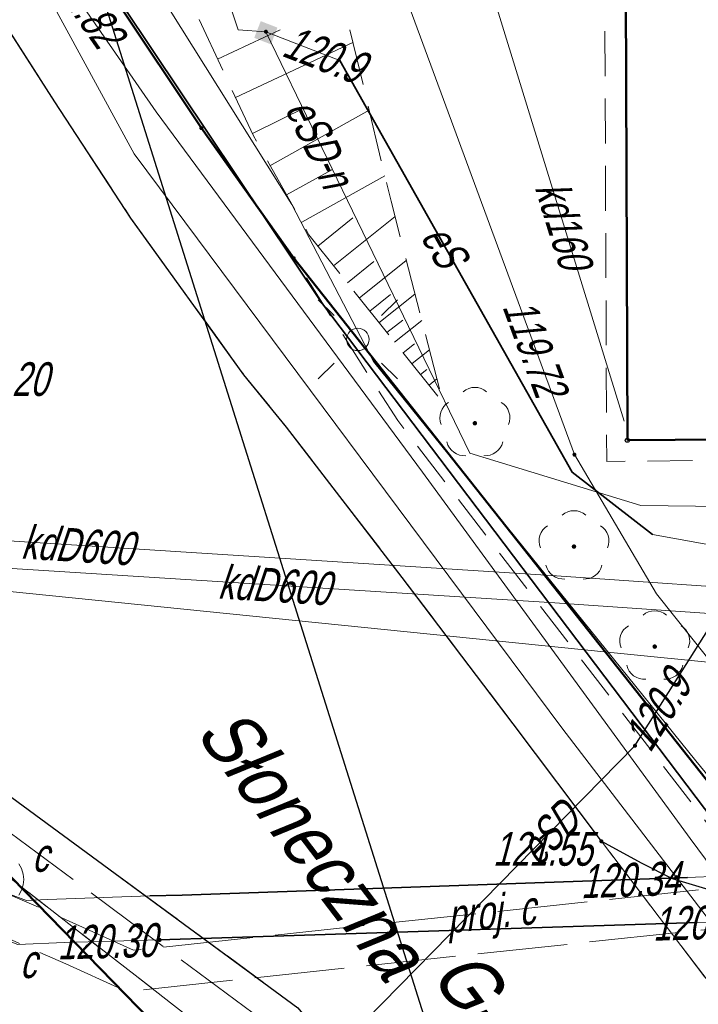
# Model space of a CAD drawing. Extents: x 7463256 to 7464485, y 5957341 to 5958260.
# Tile 72 of 256: x 7463608 to 7463623, y 5957526 to 5957548. Entities that reach past the tile are written whole.
import ezdxf
from ezdxf import colors
from ezdxf.entities.mleader import LeaderData, LeaderLine
from ezdxf.enums import TextEntityAlignment as Align
from ezdxf.math import Vec2, Vec3

# ---------------------------------------------------------------- set-up
doc = ezdxf.new("R2010")
doc.units = 0
doc.header["$MEASUREMENT"] = 0
for name, pattern in [('1.5_0.5', [2, 1.5, -0.5]), ('218-500', [1, 0.5, -0.5]), ('l219_500', [0]), ('mz1.0_0.5', [1.5, 1, -0.5]), ('mz1.25_0.5', [1.75, 1.25, -0.5]), ('mz2.0_0.5', [2.5, 2, -0.5])]:
    doc.linetypes.add(name, pattern=pattern)
doc.layers.get('0').update_dxf_attribs({"color": 2, "linetype": 'CONTINUOUS', "lineweight": 5})
for name, color, linetype in [('000 Inne (niezydentyfikowane)', 7, 'CONTINUOUS'), ('203-Punkt załamania granicy działki nie stabilizowany', 7, 'CONTINUOUS'), ('218-Granica użytku', 7, 'CONTINUOUS'), ('219-Linia granicy', 7, 'CONTINUOUS'), ('312-Budynek (powierzchnia)', 7, 'CONTINUOUS'), ('994-Nazwa ulicy', 7, 'CONTINUOUS'), ('chodnik (powierzchnia)', 7, 'CONTINUOUS'), ('drzewo liściaste (punkt)', 7, 'CONTINUOUS'), ('jezdnia (powierzchnia)', 7, 'CONTINUOUS'), ('komora podziemna - przewód ciepłowniczy (powierzchnia)', 7, 'CONTINUOUS'), ('krawężnik (linia)', 7, 'CONTINUOUS'), ('latarnia na słupie lub maszcie (punkt)', 7, 'CONTINUOUS'), ('ogrodzenie trwałe (linia)', 7, 'CONTINUOUS'), ('przewód ciepłowniczy (linia)', 7, 'CONTINUOUS'), ('przewód ciepłowniczy - projektowany lub w budowie (linia) - ob. projektowany', 7, 'CONTINUOUS'), ('przewód ciepłowniczy - projektowany lub w budowie (linia) - ob. projektowany-Atr1', 7, 'CONTINUOUS'), ('przewód elektroenergetyczny (linia)', 7, 'CONTINUOUS'), ('przewód elektroenergetyczny (linia)-Atr1', 7, 'CONTINUOUS'), ('przewód kanalizacyjny (linia)', 7, 'CONTINUOUS'), ('przewód kanalizacyjny (linia)-Atr1', 7, 'CONTINUOUS'), ('przewód telekomunikacyjny (linia)', 7, 'CONTINUOUS'), ('przewód telekomunikacyjny - projektowany lub w budowie (linia) - ob. projektowany', 7, 'CONTINUOUS'), ('przewód wodociągowy (linia)', 7, 'CONTINUOUS'), ('Punkt budynku', 7, 'CONTINUOUS'), ('punkt o określonej wysokości (sieć ciepłownicza)', 7, 'CONTINUOUS'), ('punkt o określonej wysokości (sieć ciepłownicza)-Atr2', 7, 'CONTINUOUS'), ('punkt o określonej wysokości (sieć elektroenergetyczna)', 7, 'CONTINUOUS'), ('punkt o określonej wysokości (sieć elektroenergetyczna)-Atr2', 7, 'CONTINUOUS'), ('punkt o określonej wysokości (sieć telekomunikacyjna)', 7, 'CONTINUOUS'), ('punkt o określonej wysokości (sieć telekomunikacyjna)-Atr2', 7, 'CONTINUOUS'), ('punkt o określonej wysokości (sieć wodociągowa)', 7, 'CONTINUOUS'), ('punkt o określonej wysokości (sieć wodociągowa)-Atr2', 7, 'CONTINUOUS'), ('punkt wysokościowy sztuczny', 7, 'CONTINUOUS'), ('punkt wysokościowy sztuczny-Atr2', 7, 'CONTINUOUS'), ('rura ochronna - przewód ciepłowniczy (linia)', 7, 'CONTINUOUS'), ('rura ochronna - przewód elektroenergetyczny (linia)', 7, 'CONTINUOUS'), ('skarpa nieumocniona (powierzchnia)', 7, 'CONTINUOUS'), ('słup (punkt)', 7, 'CONTINUOUS'), ('trawnik (powierzchnia)', 7, 'CONTINUOUS'), ('właz okrągły - siec ciepłownicza (punkt)-Atr17', 7, 'CONTINUOUS'), ('złącze kablowe - siec elektroenergetyczna (punkt)', 7, 'CONTINUOUS')]:
    doc.layers.add(name, color=color, linetype=linetype)
doc.layers.add('432-Jezdnia', color=7, linetype='CONTINUOUS', lineweight=30)
doc.layers.add('OBMBS-21-18876-opis proj', color=1, linetype='CONTINUOUS', lineweight=18)
doc.styles.get("Standard").update_dxf_attribs({"font": 'txt', "width": 0.75})
doc.linetypes.add('902-500', pattern='A,3.75,0,[1,ksztalty.shx,S=0.5,R=0,X=0,Y=0],3.75', length=7.5)

# ---------------------------------------------------------------- blocks, each defined once
blk = doc.blocks.new('PW01')
at = {"linetype": 'Continuous', "lineweight": 13}
h = blk.add_hatch(color=0, dxfattribs=at)
edge = h.paths.add_edge_path()
edge.add_arc((0, 0), 0.045, 0, 360)
blk = doc.blocks.new('US29')
at = {"color": 0, "linetype": 'Continuous', "lineweight": 0}
blk.add_solid([(-0.193, -0.222), (-0.193, 0.178), (0.207, -0.222), (0.207, 0.178)], dxfattribs=at)
blk = doc.blocks.new('SM011')
at = {"color": 0, "linetype": 'Continuous', "lineweight": 13}
for p, q in [((-0.53, 0.531), (-0.883, 0.884)), ((0.531, 0.531), (0.884, 0.884)), ((-0.53, -0.53), (-0.883, -0.883)), ((0.531, -0.53), (0.884, -0.883))]:
    blk.add_line(p, q, dxfattribs=at)
blk = doc.blocks.new('SM04')
at = {"color": 0, "linetype": 'Continuous', "lineweight": 13}
blk.add_circle((0, 0), 0.25, dxfattribs=at)
blk = doc.blocks.new('OP021')
at = {"linetype": 'Continuous', "lineweight": 13}
h = blk.add_hatch(color=0, dxfattribs=at)
edge = h.paths.add_edge_path()
edge.add_arc((0, 0), 0.05, 0, 360)
at = {"color": 0, "linetype": 'Continuous', "lineweight": 13}
for centre, start, end in [((0, 0.4), 49.272, 130.728), ((-0.38, 0.124), 121.308, 202.548), ((0.38, 0.124), 337.452, 58.692), ((-0.235, -0.324), 193.221, 274.871), ((0.235, -0.324), 265.129, 346.779)]:
    blk.add_arc(centre, 0.4, start, end, dxfattribs=at)
blk = doc.blocks.new('PW02')
at = {"linetype": 'Continuous', "lineweight": 13}
h = blk.add_hatch(color=0, dxfattribs=at)
edge = h.paths.add_edge_path()
edge.add_arc((0, 0), 0.045, 0, 360)
blk = doc.blocks.new('203')
at = {"linetype": 'Continuous', "lineweight": 0}
h = blk.add_hatch(color=0, dxfattribs=at)
edge = h.paths.add_edge_path()
edge.add_arc((0, 0), 0.045, 0, 360)
blk = doc.blocks.new('PUNKTBUD')
at = {"color": 0}
blk.add_circle((0, 0), 0.045, dxfattribs=at)

msp = doc.modelspace()

# ---------------------------------------------------------------- linework, layer by layer
at = {"layer": '000 Inne (niezydentyfikowane)', "color": 7, "linetype": 'Continuous', "lineweight": 13}
for p, q in [((7463612.52, 5957547.27), (7463613.92, 5957547.92)), ((7463612.92, 5957546.41), (7463615.54, 5957547.64)), ((7463613.3, 5957545.61), (7463614.52, 5957546.21)), ((7463613.69, 5957544.89), (7463615.9, 5957546.13)), ((7463614.06, 5957544.24), (7463615.07, 5957544.8)), ((7463614.4, 5957543.63), (7463616.25, 5957544.67)), ((7463614.76, 5957543.1), (7463615.54, 5957543.73)), ((7463615.11, 5957542.66), (7463616.48, 5957543.76)), ((7463615.42, 5957542.28), (7463616.01, 5957542.76)), ((7463615.68, 5957541.94), (7463616.73, 5957542.78)), ((7463615.92, 5957541.65), (7463616.38, 5957542.02)), ((7463616.12, 5957541.39), (7463616.92, 5957542.03)), ((7463616.3, 5957541.17), (7463616.65, 5957541.45)), ((7463616.47, 5957540.96), (7463617.08, 5957541.44)), ((7463616.66, 5957540.72), (7463616.91, 5957540.92)), ((7463616.86, 5957540.48), (7463617.25, 5957540.79)), ((7463617.05, 5957540.24), (7463617.19, 5957540.35)), ((7463617.24, 5957540), (7463617.41, 5957540.14))]:
    msp.add_line(p, q, dxfattribs=at)
at = {"layer": '218-Granica użytku', "color": 3, "linetype": '218-500', "lineweight": 18, "flags": 128}
for points in [[(7463610.27, 5957548.57), (7463612.16, 5957545.73)], [(7463612.16, 5957545.73), (7463614.22, 5957542.83)], [(7463614.22, 5957542.83), (7463625.65, 5957528.39)], [(7463612.71, 5957524.11), (7463604.28, 5957532.76)]]:
    msp.add_lwpolyline(points, dxfattribs=at)
at = {"layer": '219-Linia granicy', "color": 3, "linetype": 'l219_500', "lineweight": 50, "flags": 128}
for points in [[(7463612.16, 5957545.73), (7463610.27, 5957548.57)], [(7463614.22, 5957542.83), (7463612.16, 5957545.73)], [(7463625.65, 5957528.39), (7463614.22, 5957542.83)], [(7463612.71, 5957524.11), (7463604.28, 5957532.76)]]:
    msp.add_lwpolyline(points, dxfattribs=at)
at = {"layer": '312-Budynek (powierzchnia)', "color": 7, "linetype": 'Continuous', "lineweight": 50, "flags": 128}
for points in [[(7463621.66, 5957538.77), (7463621.46, 5957592.55)], [(7463634.42, 5957538.86), (7463621.66, 5957538.77)]]:
    msp.add_lwpolyline(points, dxfattribs=at)
at = {"layer": 'chodnik (powierzchnia)', "color": 7, "linetype": 'mz1.0_0.5', "lineweight": 18, "flags": 128}
for points in [[(7463621.66, 5957538.77), (7463634.42, 5957538.86), (7463634.33, 5957557.6), (7463634.85, 5957557.6), (7463634.91, 5957538.42), (7463621.2, 5957538.3), (7463620.97, 5957592.04), (7463611.64, 5957592.01), (7463611.64, 5957592.968)], [(7463612.108, 5957593.037), (7463612.11, 5957592.52), (7463621.46, 5957592.55), (7463621.66, 5957538.77)], [(7463594.394, 5957590.426), (7463594.97, 5957587.53), (7463595.83, 5957584.13), (7463596.68, 5957580.59), (7463597.11, 5957579.07), (7463597.62, 5957577.3), (7463598.71, 5957573.93), (7463599.94, 5957570.55), (7463600.97, 5957567.36), (7463602.3, 5957564.12), (7463603.67, 5957560.74), (7463605.29, 5957557.68), (7463606.9, 5957554.62), (7463608.56, 5957551.66), (7463610.27, 5957548.57), (7463612.16, 5957545.73), (7463614.22, 5957542.83), (7463616.54, 5957539.21), (7463623.68, 5957529.92), (7463624.62, 5957528.66), (7463624.13, 5957528.67), (7463623.4, 5957528.78), (7463622.66, 5957529), (7463621.97, 5957529.35), (7463621.08, 5957529.83), (7463619.11, 5957532.45), (7463616.64, 5957535.71), (7463614.06, 5957539.06), (7463613.11, 5957540.23), (7463610.59, 5957543.72), (7463608.89, 5957546.32), (7463607.91, 5957547.85), (7463606.67, 5957549.88), (7463604.8, 5957553.45), (7463603, 5957556.92), (7463601.39, 5957560.33), (7463599.77, 5957563.99), (7463598.44, 5957567.63), (7463597.08, 5957571.26), (7463596.31, 5957573.71), (7463594.79, 5957579.07), (7463594.62, 5957579.65), (7463591.769, 5957590.04)]]:
    msp.add_lwpolyline(points, dxfattribs=at)
msp.add_lwpolyline([(7463629.1, 5957507.97), (7463628.15, 5957507.26), (7463620.47, 5957516.89), (7463613.22, 5957524.87), (7463607.33, 5957529.45), (7463600.38, 5957532.82), (7463592.4, 5957535.78), (7463582.3, 5957538.7), (7463580.32, 5957539.01), (7463562.4, 5957540.77), (7463545.61, 5957539.95), (7463526.21, 5957537.19), (7463489.82, 5957531.59), (7463486.26, 5957531.11), (7463482.19, 5957530.95), (7463485.87, 5957532.52), (7463489.6, 5957533.13), (7463525.75, 5957538.68), (7463545.44, 5957541.57), (7463562.61, 5957542.27), (7463578.77, 5957540.9), (7463582.8, 5957540.04), (7463592.11, 5957537.46), (7463601.26, 5957534.12), (7463607.42, 5957531.18), (7463614.31, 5957526.12)], close=True, dxfattribs=at)
at = {"layer": 'jezdnia (powierzchnia)', "color": 7, "linetype": '1.5_0.5', "lineweight": 18, "flags": 128}
for points in [[(7463649.457, 5957598.354), (7463649.68, 5957574.16), (7463649.75, 5957564.96), (7463649.75, 5957563.9), (7463649.89, 5957545.07), (7463647.01, 5957545.54), (7463646.64, 5957545.56), (7463646.26, 5957545.52), (7463645.93, 5957545.43), (7463645.58, 5957545.23), (7463645.3, 5957544.99), (7463645.08, 5957544.69), (7463644.92, 5957544.35), (7463644.82, 5957543.97), (7463644.59, 5957542.49), (7463644.39, 5957541.5), (7463643.62, 5957539.08), (7463642.72, 5957537.32), (7463641.75, 5957535.55), (7463640.66, 5957533.85), (7463639.3, 5957532.4), (7463629.59, 5957525.23), (7463629.01, 5957524.72), (7463628.59, 5957524.06), (7463628.29, 5957523.03), (7463628.25, 5957521.93), (7463628.35, 5957521.06), (7463628.6, 5957519.98), (7463621.08, 5957529.83), (7463621.97, 5957529.35), (7463622.66, 5957529), (7463623.4, 5957528.78), (7463624.13, 5957528.67), (7463624.62, 5957528.66), (7463625.68, 5957528.93), (7463626.32, 5957529.27), (7463635.28, 5957535.8)], [(7463591.769, 5957590.04), (7463594.62, 5957579.65), (7463594.79, 5957579.07), (7463596.31, 5957573.71), (7463597.08, 5957571.26), (7463598.44, 5957567.63), (7463599.77, 5957563.99), (7463601.39, 5957560.33), (7463603, 5957556.92), (7463604.8, 5957553.45), (7463606.67, 5957549.88), (7463607.91, 5957547.85), (7463608.89, 5957546.32), (7463610.59, 5957543.72), (7463613.11, 5957540.23), (7463614.06, 5957539.06), (7463616.64, 5957535.71), (7463619.11, 5957532.45), (7463621.08, 5957529.83), (7463628.6, 5957519.98), (7463628.85, 5957519.6), (7463629.15, 5957519.23), (7463629.46, 5957518.87), (7463629.77, 5957518.51), (7463630.08, 5957518.15), (7463630.4, 5957517.79), (7463630.71, 5957517.44), (7463631.03, 5957517.09), (7463631.36, 5957516.74), (7463631.69, 5957516.39), (7463632.02, 5957516.05), (7463632.35, 5957515.71), (7463632.67, 5957515.38), (7463632.99, 5957515.05), (7463633.31, 5957514.73), (7463633.64, 5957514.41), (7463633.97, 5957514.1), (7463634.3, 5957513.79), (7463634.64, 5957513.48), (7463634.98, 5957513.18), (7463635.33, 5957512.88), (7463635.68, 5957512.58), (7463636.03, 5957512.29), (7463636.4, 5957511.99), (7463636.78, 5957511.7), (7463637.16, 5957511.42), (7463637.55, 5957511.14), (7463637.94, 5957510.87), (7463638.34, 5957510.6), (7463638.74, 5957510.35), (7463639.14, 5957510.09), (7463639.55, 5957509.85), (7463639.96, 5957509.61), (7463640.38, 5957509.38), (7463642.84, 5957508.24), (7463664.97, 5957492.53), (7463637.77, 5957502.4), (7463635.02, 5957503.55), (7463634.57, 5957503.76), (7463634.12, 5957503.98), (7463633.68, 5957504.22), (7463633.25, 5957504.47), (7463632.83, 5957504.73), (7463632.41, 5957505), (7463632.01, 5957505.29), (7463631.61, 5957505.59), (7463631.22, 5957505.9), (7463630.84, 5957506.22), (7463629.34, 5957507.67), (7463614.31, 5957526.12), (7463607.42, 5957531.18), (7463601.26, 5957534.12), (7463592.11, 5957537.46), (7463582.8, 5957540.04), (7463578.77, 5957540.9), (7463562.61, 5957542.27), (7463545.44, 5957541.57), (7463525.75, 5957538.68), (7463489.6, 5957533.13), (7463485.87, 5957532.52), (7463482.19, 5957530.95), (7463472.45, 5957526.44), (7463471.25, 5957525.52), (7463470.32, 5957524.14), (7463469.89, 5957523.54), (7463467.66, 5957515.23), (7463467.32, 5957515.32), (7463466.99, 5957515.41), (7463466.65, 5957515.5), (7463466.18, 5957513.75), (7463466.52, 5957513.66), (7463466.85, 5957513.57), (7463467.19, 5957513.48), (7463469.89, 5957523.54), (7463463.58, 5957500.08), (7463463.25, 5957500.17), (7463462.92, 5957500.25), (7463462.59, 5957500.34), (7463462.14, 5957498.62), (7463462.47, 5957498.53), (7463462.8, 5957498.45), (7463463.13, 5957498.36), (7463459.63, 5957485.41), (7463458.39, 5957485.74), (7463455.73, 5957476.33), (7463457.09, 5957475.96), (7463463.86, 5957474.19), (7463464.79, 5957477.72), (7463467.83, 5957476.92), (7463467.77, 5957476.7), (7463467.71, 5957476.47), (7463467.66, 5957476.25), (7463468.82, 5957475.94), (7463468.88, 5957476.17), (7463468.93, 5957476.4), (7463468.99, 5957476.62), (7463469.28, 5957476.55), (7463469.96, 5957476.37), (7463470.75, 5957479.31), (7463471.02, 5957479.24), (7463471.29, 5957479.17), (7463471.56, 5957479.1), (7463471.83, 5957479.03), (7463469.83, 5957470.77), (7463468.39, 5957465.19), (7463471.46, 5957464.38), (7463467.55, 5957451.02), (7463465.51, 5957447), (7463462.32, 5957444.2), (7463449.04, 5957441.48), (7463441.03, 5957432.97), (7463438.44, 5957432.79), (7463435.93, 5957446.13), (7463438.61, 5957447.13), (7463439.57, 5957448.35), (7463450.04, 5957473.65), (7463451.08, 5957474.98), (7463451.12, 5957475.5), (7463448.75, 5957493.58), (7463456.62, 5957522.72), (7463456.51, 5957523.19), (7463455.66, 5957524.38), (7463454.47, 5957525.36), (7463440.27, 5957523.26), (7463439.84, 5957522.97), (7463439.26, 5957522.18), (7463438.92, 5957521.22), (7463438.85, 5957519.83), (7463439.85, 5957520.02), (7463442.8, 5957520.53), (7463445.75, 5957498.83), (7463448.6, 5957476.77), (7463437.54, 5957475.3), (7463431.96, 5957518.66), (7463431.44, 5957520.19), (7463430.5, 5957521.48), (7463429.27, 5957522.42), (7463427.78, 5957522.99), (7463426.09, 5957523.13), (7463421.69, 5957522.49), (7463418.79, 5957521.92), (7463376.01, 5957515.32), (7463334.96, 5957509.14), (7463334.47, 5957515.53), (7463334.26, 5957521.17), (7463334.04, 5957522.29), (7463334.48, 5957520.99), (7463334.79, 5957520.19), (7463335.34, 5957519.65), (7463336.05, 5957519.42), (7463337.13, 5957519.61), (7463338.12, 5957520.23), (7463338.91, 5957521.17), (7463339.69, 5957522.36), (7463342.64, 5957522.54), (7463343.21, 5957521.22), (7463343.94, 5957520.24), (7463344.8, 5957519.42), (7463345.72, 5957518.76), (7463346.74, 5957518.19), (7463347.84, 5957517.75), (7463348.77, 5957517.46), (7463382.62, 5957522.66), (7463407.52, 5957526.48), (7463412.42, 5957527.23), (7463432.39, 5957530.36), (7463438.28, 5957531.28), (7463439.27, 5957531.43), (7463440.77, 5957531.67), (7463463.05, 5957535.17), (7463469.41, 5957536.19), (7463485.95, 5957538.82), (7463487.91, 5957539.15), (7463505.7, 5957542.11), (7463506.8, 5957542.48), (7463507.91, 5957543.56), (7463509.24, 5957545.81), (7463509.79, 5957547.9), (7463514.89, 5957549.48), (7463515.34, 5957548.02), (7463516.02, 5957546.59), (7463516.84, 5957545.44), (7463517.92, 5957544.71), (7463519.34, 5957544.39), (7463529.12, 5957545.81), (7463536.72, 5957547.02), (7463542.97, 5957547.77), (7463550.75, 5957548.47), (7463557.74, 5957548.84), (7463562.91, 5957548.67), (7463569.76, 5957548.4), (7463579.41, 5957548.08), (7463582.97, 5957549.54), (7463585.43, 5957551.54), (7463587.37, 5957553.5), (7463588.97, 5957555.95), (7463589.14, 5957555.59), (7463589.64, 5957556.42), (7463590.36, 5957558.13), (7463590.82, 5957559.79), (7463591.1, 5957561.3), (7463591.18, 5957562.71), (7463591.21, 5957564.41), (7463590.65, 5957566.85), (7463589.9, 5957570.06), (7463589.09, 5957573.66), (7463588.01, 5957579.07), (7463587.09, 5957582.93), (7463585.652, 5957589.138)]]:
    msp.add_lwpolyline(points, dxfattribs=at)
at = {"layer": 'komora podziemna - przewód ciepłowniczy (powierzchnia)', "color": 212, "linetype": 'Continuous', "lineweight": 18, "flags": 128}
msp.add_lwpolyline([(7463608.09, 5957529.33), (7463608.15, 5957529.22), (7463608.19, 5957529.1), (7463608.2, 5957528.98), (7463608.19, 5957528.86), (7463608.15, 5957528.74), (7463608.09, 5957528.63)], dxfattribs=at)
at = {"layer": 'krawężnik (linia)', "color": 7, "linetype": 'Continuous', "lineweight": 25, "flags": 128}
for points in [[(7463621.08, 5957529.83), (7463621.97, 5957529.35), (7463622.66, 5957529), (7463623.4, 5957528.78), (7463624.13, 5957528.67), (7463624.62, 5957528.66), (7463625.68, 5957528.93), (7463626.32, 5957529.27), (7463635.28, 5957535.8), (7463635.84, 5957536.32), (7463636.35, 5957536.91), (7463636.92, 5957537.73), (7463637.44, 5957538.59), (7463639.17, 5957541.94), (7463639.34, 5957542.7), (7463639.59, 5957544.7), (7463639.71, 5957546.67), (7463639.43, 5957577.49), (7463639.269, 5957597.04)], [(7463621.08, 5957529.83), (7463619.11, 5957532.45), (7463616.64, 5957535.71), (7463614.06, 5957539.06), (7463613.11, 5957540.23), (7463610.59, 5957543.72), (7463608.89, 5957546.32), (7463607.91, 5957547.85), (7463606.67, 5957549.88), (7463604.8, 5957553.45), (7463603, 5957556.92), (7463601.39, 5957560.33), (7463599.77, 5957563.99), (7463598.44, 5957567.63), (7463597.08, 5957571.26), (7463596.31, 5957573.71), (7463594.79, 5957579.07), (7463594.62, 5957579.65), (7463591.769, 5957590.04)], [(7463525.75, 5957538.68), (7463545.44, 5957541.57), (7463562.61, 5957542.27), (7463578.77, 5957540.9), (7463582.8, 5957540.04), (7463592.11, 5957537.46), (7463601.26, 5957534.12), (7463607.42, 5957531.18), (7463614.31, 5957526.12), (7463629.34, 5957507.67), (7463630.84, 5957506.22), (7463631.22, 5957505.9), (7463631.61, 5957505.59), (7463632.01, 5957505.29), (7463632.41, 5957505), (7463632.83, 5957504.73), (7463633.25, 5957504.47), (7463633.68, 5957504.22), (7463634.12, 5957503.98), (7463634.57, 5957503.76), (7463635.02, 5957503.55), (7463637.77, 5957502.4), (7463664.97, 5957492.53)]]:
    msp.add_lwpolyline(points, dxfattribs=at)
at = {"layer": 'ogrodzenie trwałe (linia)', "color": 7, "linetype": '902-500', "lineweight": 35, "flags": 128}
msp.add_lwpolyline([(7463623.8, 5957530.01), (7463614.84, 5957541.84), (7463609.18, 5957550.3), (7463604.34, 5957559.4), (7463600.46, 5957568.84), (7463597.28, 5957578.56), (7463594.71, 5957588.48), (7463594.288, 5957590.411)], dxfattribs=at)
at = {"layer": 'przewód ciepłowniczy (linia)', "color": 212, "linetype": 'Continuous', "lineweight": 18, "flags": 128}
for points in [[(7463623.72, 5957529.05), (7463623, 5957529.02), (7463611.73, 5957528.63), (7463611.01, 5957528.61), (7463608.73, 5957528.53), (7463608.26, 5957528.51), (7463606.28, 5957529.25), (7463605.35, 5957529.58), (7463594.2, 5957534.05), (7463593.46, 5957534.32), (7463592.64, 5957534.48), (7463580.93, 5957536.92), (7463569.09, 5957539.18)], [(7463624.61, 5957528.06), (7463623.22, 5957528.02), (7463612.62, 5957527.68), (7463611.23, 5957527.63), (7463609.1, 5957527.57), (7463608.07, 5957527.53), (7463606.12, 5957528.27), (7463605.23, 5957528.59), (7463594.09, 5957533.11), (7463593.34, 5957533.41), (7463592.53, 5957533.57), (7463581.9, 5957535.81), (7463570.08, 5957538.14)]]:
    msp.add_lwpolyline(points, dxfattribs=at)
at = {"layer": 'przewód ciepłowniczy - projektowany lub w budowie (linia) - ob. projektowany', "color": 212, "linetype": 'mz2.0_0.5', "lineweight": 18, "flags": 128}
for points in [[(7463445.76, 5957514.11), (7463444.19, 5957524.9), (7463487.09, 5957530.21), (7463536.43, 5957537.43), (7463537.37, 5957529.09), (7463554.43, 5957530.4), (7463554.03, 5957539.36), (7463555.78, 5957539.38), (7463558.52, 5957539.36), (7463562.26, 5957539.24), (7463566, 5957539.02), (7463568.48, 5957538.8), (7463571.7, 5957538.46), (7463578.36, 5957537.48), (7463582.28, 5957536.74), (7463587.15, 5957535.64), (7463590.05, 5957534.89), (7463593.17, 5957534.01), (7463594.84, 5957533.5), (7463597.45, 5957532.65), (7463600.97, 5957531.41), (7463604, 5957530.26), (7463606.77, 5957529.12), (7463608.37, 5957528.43), (7463610.65, 5957527.4), (7463624.97, 5957528.93)], [(7463446.65, 5957514.23), (7463445.21, 5957524.12), (7463487.21, 5957529.32), (7463535.64, 5957536.4), (7463536.58, 5957528.13), (7463555.37, 5957529.57), (7463554.97, 5957538.48), (7463556.22, 5957538.48), (7463558.21, 5957538.47), (7463560.2, 5957538.42), (7463563.19, 5957538.3), (7463568.65, 5957537.88), (7463572.86, 5957537.41), (7463574.83, 5957537.13), (7463579.01, 5957536.45), (7463584.38, 5957535.37), (7463588.73, 5957534.31), (7463593.77, 5957532.89), (7463597.56, 5957531.67), (7463603.4, 5957529.52), (7463606.4, 5957528.3), (7463609.14, 5957527.1), (7463610.49, 5957526.48), (7463625.07, 5957528.04)]]:
    msp.add_lwpolyline(points, dxfattribs=at)
at = {"layer": 'przewód elektroenergetyczny (linia)', "color": 1, "linetype": 'Continuous', "lineweight": 18, "flags": 128}
for points in [[(7463594.771, 5957590.482), (7463595.28, 5957588.3), (7463595.57, 5957586.6), (7463598, 5957579.07), (7463598.24, 5957578.32), (7463598.57, 5957577.21), (7463600.72, 5957571.04), (7463601.59, 5957568.16), (7463603.16, 5957564.64), (7463605.07, 5957560.45), (7463605.22, 5957558.96), (7463605.35, 5957558.14), (7463606.92, 5957555.58), (7463611.15, 5957548.86), (7463614.18, 5957544.03), (7463616, 5957540.53), (7463623.19, 5957531.62), (7463631.45, 5957521.59), (7463635.94, 5957514.3), (7463636.47, 5957513.42)], [(7463531.44, 5957546.11), (7463539.8, 5957547.24), (7463545.59, 5957547.89), (7463552.45, 5957548.24), (7463559.58, 5957548.7), (7463563.06, 5957549.08), (7463577.29, 5957549.29), (7463579.71, 5957550.07), (7463585.57, 5957552.94), (7463595.43, 5957546.57), (7463605.64, 5957551.63), (7463610.85, 5957554.29), (7463612.98, 5957547.92), (7463613.6, 5957547.88)], [(7463613.6, 5957547.88), (7463618.15, 5957538.48), (7463621.96, 5957537.32)], [(7463613.6, 5957547.88), (7463615.25, 5957547.24), (7463620.43, 5957538.06), (7463622.22, 5957536.67), (7463624.36, 5957536.28), (7463625.09, 5957536.27), (7463633.04, 5957536.84), (7463643.07, 5957536.78), (7463645.1, 5957536.61), (7463645.6, 5957536.24), (7463645.49, 5957530.07)], [(7463621.96, 5957537.32), (7463640.3, 5957537.09), (7463641.48, 5957536.26), (7463645.49, 5957530.07)]]:
    msp.add_lwpolyline(points, dxfattribs=at)
at = {"layer": 'przewód kanalizacyjny (linia)', "color": 34, "linetype": 'Continuous', "lineweight": 18, "flags": 128}
for points in [[(7463618.58, 5957548.96), (7463618.76, 5957548.39), (7463621.59, 5957539.2)], [(7463523.5, 5957515.57), (7463566.66, 5957534.4), (7463581.43, 5957544.14), (7463597.92, 5957537.34), (7463598.46, 5957537.12), (7463599.02, 5957537.09), (7463620.08, 5957535.75), (7463641.58, 5957534.26)], [(7463641.26, 5957533.68), (7463620.04, 5957535.15), (7463599, 5957536.48), (7463598.32, 5957536.52), (7463597.7, 5957536.78), (7463581.49, 5957543.46), (7463566.94, 5957533.87), (7463523.86, 5957515.07)], [(7463479.27, 5957458.24), (7463502.88, 5957488.98), (7463524.96, 5957514.56), (7463569.57, 5957534.3), (7463581.6, 5957541.6), (7463597.18, 5957536.48), (7463597.83, 5957536.42), (7463598.87, 5957536.31), (7463621.22, 5957534.05)], [(7463621.22, 5957534.05), (7463640.45, 5957532.13)]]:
    msp.add_lwpolyline(points, dxfattribs=at)
at = {"layer": 'przewód telekomunikacyjny (linia)', "color": 30, "linetype": 'Continuous', "lineweight": 18, "flags": 128}
for points in [[(7463588.49, 5957572.47), (7463588.81, 5957572.59), (7463596.98, 5957575.73), (7463601.53, 5957565.16), (7463607.86, 5957550.85), (7463611.15, 5957546.09), (7463617.09, 5957538.06), (7463623.06, 5957529.89), (7463632.8, 5957516.77), (7463637.98, 5957509.61), (7463650.2, 5957492.62), (7463653.89, 5957487.53), (7463656.42, 5957481.89), (7463660.26, 5957473.88), (7463663.78, 5957466.44), (7463666.7, 5957460.14), (7463671.03, 5957450.99), (7463674.32, 5957444.11), (7463677.7, 5957436.34), (7463679.805, 5957430.674)], [(7463588.49, 5957572.47), (7463588.81, 5957572.59), (7463596.98, 5957575.73), (7463599.04, 5957568.28), (7463603.7, 5957557.94), (7463610.66, 5957545.16), (7463620.2, 5957532.36), (7463631.34, 5957517.82), (7463632.68, 5957516.1), (7463638.22, 5957509.03), (7463646.55, 5957498.16), (7463653.84, 5957487.85), (7463655.14, 5957485.64), (7463660.12, 5957475.89), (7463664.63, 5957467.29), (7463669.97, 5957454.14), (7463674.28, 5957443.85), (7463677.55, 5957435.99), (7463679.595, 5957430.519)]]:
    msp.add_lwpolyline(points, dxfattribs=at)
at = {"layer": 'przewód telekomunikacyjny - projektowany lub w budowie (linia) - ob. projektowany', "color": 30, "linetype": 'mz2.0_0.5', "lineweight": 18, "flags": 128}
msp.add_lwpolyline([(7463413.42, 5957517.41), (7463410.84, 5957533.74), (7463431.23, 5957536.93), (7463433.06, 5957539.05), (7463435.21, 5957539.24), (7463437, 5957537.76), (7463460.31, 5957541.32), (7463461.48, 5957543.69), (7463467.27, 5957542.29), (7463470.76, 5957542.77), (7463477.71, 5957539.31), (7463488.01, 5957541.08), (7463489.44, 5957531.37), (7463530.84, 5957537.68), (7463545.63, 5957539.63), (7463555.26, 5957540.13), (7463555.96, 5957541.75), (7463562.52, 5957541.9), (7463572.79, 5957541), (7463581.12, 5957539.74), (7463596.69, 5957535.13), (7463607.56, 5957530.27), (7463613.92, 5957525.55), (7463633.51, 5957503.42), (7463638.24, 5957496.95), (7463638.73, 5957495.47), (7463639.99, 5957494.45), (7463649.9, 5957479.61), (7463659.63, 5957459.45), (7463672.96, 5957427.37), (7463673.317, 5957425.888)], dxfattribs=at)
at = {"layer": 'przewód wodociągowy (linia)', "color": 5, "linetype": 'Continuous', "lineweight": 18, "flags": 128}
msp.add_lwpolyline([(7463605.819, 5957592.11), (7463605.94, 5957591.5), (7463608.48, 5957579.79), (7463611.59, 5957562.55), (7463620.48, 5957538.45), (7463622.31, 5957535.35), (7463626.17, 5957530.51), (7463626.87, 5957529.92), (7463629.64, 5957527.19), (7463630.86, 5957526.03), (7463641.3, 5957516.12), (7463648.51, 5957509.23), (7463653.76, 5957505.48), (7463663.56, 5957493.19), (7463673.71, 5957469.12), (7463683.87, 5957441.37), (7463685.44, 5957440.3), (7463689.36, 5957437.722)], dxfattribs=at)
at = {"layer": 'rura ochronna - przewód ciepłowniczy (linia)', "color": 212, "linetype": 'Continuous', "lineweight": 35, "flags": 128}
for points in [[(7463623, 5957529.02), (7463611.73, 5957528.63), (7463611.01, 5957528.61)], [(7463623.22, 5957528.02), (7463612.62, 5957527.68), (7463611.23, 5957527.63)]]:
    msp.add_lwpolyline(points, dxfattribs=at)
at = {"layer": 'rura ochronna - przewód elektroenergetyczny (linia)', "color": 1, "linetype": 'Continuous', "lineweight": 35, "flags": 128}
for points in [[(7463622.22, 5957536.67), (7463620.43, 5957538.06), (7463615.25, 5957547.24)], [(7463614.32, 5957524.3), (7463621.83, 5957531.96)]]:
    msp.add_lwpolyline(points, dxfattribs=at)
at = {"layer": 'rura ochronna - przewód elektroenergetyczny (linia)', "color": 6, "linetype": 'Continuous', "lineweight": 30}
msp.add_lwpolyline([(7463532.77, 5957523.77), (7463538.42, 5957524.3), (7463545.08, 5957524.97), (7463545.53, 5957525.01), (7463554.56, 5957526.05), (7463558.06, 5957526.5), (7463565.53, 5957527.58), (7463569.69, 5957528.77), (7463576.09, 5957529.66), (7463583.65, 5957530.6), (7463592.98, 5957528.25), (7463601.77, 5957525.9), (7463608.92, 5957524.18), (7463612.73, 5957523.21), (7463614.32, 5957524.3), (7463621.83, 5957531.96), (7463624.03, 5957535.44), (7463624.8, 5957535.81), (7463640.42, 5957536.53)], dxfattribs=at)
at = {"layer": 'skarpa nieumocniona (powierzchnia)', "color": 7, "linetype": 'mz1.25_0.5', "lineweight": 18, "flags": 128}
msp.add_lwpolyline([(7463600.26, 5957590.57), (7463601.44, 5957589.32), (7463602.28, 5957587.71), (7463603.39, 5957584.58), (7463604.28, 5957581.71), (7463605.09, 5957579.07), (7463605.62, 5957577.34), (7463606.52, 5957573.86), (7463607.68, 5957569.76), (7463609.85, 5957563.13), (7463612.76, 5957556.14), (7463615.01, 5957549.86), (7463616.39, 5957544.1), (7463617.55, 5957539.61), (7463614.56, 5957543.35), (7463613.32, 5957545.56), (7463612.02, 5957548.34), (7463607.61, 5957557.65), (7463604.21, 5957565.42), (7463602.9, 5957569.09), (7463601.58, 5957573.79), (7463600.05, 5957579.07), (7463599.42, 5957581.24), (7463597.89, 5957588.27), (7463597.16, 5957590.83), (7463599.38, 5957591.16)], close=True, dxfattribs=at)
at = {"layer": 'trawnik (powierzchnia)', "color": 7, "linetype": 'mz1.0_0.5', "lineweight": 18, "flags": 128}
msp.add_lwpolyline([(7463580.32, 5957539.01), (7463582.3, 5957538.7), (7463592.4, 5957535.78), (7463600.38, 5957532.82), (7463607.33, 5957529.45), (7463613.22, 5957524.87), (7463620.47, 5957516.89), (7463628.15, 5957507.26), (7463629.1, 5957507.97), (7463629.34, 5957507.67), (7463630.84, 5957506.22), (7463631.22, 5957505.9), (7463631.61, 5957505.59), (7463632.01, 5957505.29), (7463632.41, 5957505), (7463632.83, 5957504.73), (7463633.25, 5957504.47), (7463633.68, 5957504.22), (7463634.12, 5957503.98), (7463634.57, 5957503.76), (7463635.02, 5957503.55), (7463637.77, 5957502.4), (7463664.97, 5957492.53), (7463654.52, 5957492.04), (7463660.48, 5957478.58), (7463664.06, 5957471.72), (7463666.65, 5957466.02), (7463667.71, 5957463.48), (7463660.04, 5957459.71), (7463650.36, 5957479.17), (7463649.07, 5957477.79), (7463646.12, 5957482.59), (7463641.27, 5957489.69), (7463634.1, 5957500.08), (7463630.24, 5957504.62), (7463624.17, 5957511.26), (7463620.09, 5957515.59), (7463617.14, 5957517.44), (7463614.79, 5957520.81), (7463607.52, 5957526.22), (7463602.23, 5957529.16), (7463588.22, 5957534.23), (7463573.65, 5957537.17), (7463561.53, 5957537.88), (7463545.87, 5957537.07), (7463526.78, 5957534.4), (7463493.48, 5957529.44), (7463488.09, 5957528.53), (7463485.55, 5957519.42), (7463472.91, 5957470.09), (7463469.83, 5957470.77), (7463471.83, 5957479.03), (7463472.23, 5957480.58), (7463471.82, 5957480.7), (7463482.6, 5957520.82), (7463470.32, 5957524.14), (7463471.25, 5957525.52), (7463472.45, 5957526.44), (7463482.19, 5957530.95), (7463486.26, 5957531.11), (7463489.82, 5957531.59), (7463526.21, 5957537.19), (7463545.61, 5957539.95), (7463562.4, 5957540.77)], close=True, dxfattribs=at)

# ---------------------------------------------------------------- block references
at = {"layer": '203-Punkt załamania granicy działki nie stabilizowany', "color": 3, "linetype": 'Continuous', "lineweight": 18}
for p in [(7463612.16, 5957545.73), (7463614.22, 5957542.83)]:
    msp.add_blockref('203', p, dxfattribs=at)
at = {"layer": 'drzewo liściaste (punkt)', "color": 94, "linetype": 'Continuous', "lineweight": 13}
for p in [(7463618.26, 5957539.15), (7463620.47, 5957536.4), (7463622.27, 5957534.17)]:
    msp.add_blockref('OP021', p, dxfattribs=at)
at = {"layer": 'latarnia na słupie lub maszcie (punkt)', "color": 7, "linetype": 'Continuous', "lineweight": 18}
msp.add_blockref('SM011', (7463615.65, 5957541.02), dxfattribs=at)
at = {"layer": 'Punkt budynku', "color": 5, "linetype": 'Continuous', "lineweight": 18}
msp.add_blockref('PUNKTBUD', (7463621.66, 5957538.77), dxfattribs=at)
at = {"layer": 'punkt o określonej wysokości (sieć ciepłownicza)', "color": 212, "linetype": 'Continuous', "lineweight": 13}
msp.add_blockref('PW01', (7463611.23, 5957527.63), dxfattribs=at)
at = {"layer": 'punkt o określonej wysokości (sieć elektroenergetyczna)', "color": 1, "linetype": 'Continuous', "lineweight": 13}
for p in [(7463613.6, 5957547.88), (7463621.83, 5957531.96)]:
    msp.add_blockref('PW01', p, dxfattribs=at)
at = {"layer": 'punkt o określonej wysokości (sieć telekomunikacyjna)', "color": 30, "linetype": 'Continuous', "lineweight": 13}
msp.add_blockref('PW01', (7463622.75, 5957529.03), dxfattribs=at)
at = {"layer": 'punkt o określonej wysokości (sieć wodociągowa)', "color": 5, "linetype": 'Continuous', "lineweight": 13}
msp.add_blockref('PW01', (7463620.48, 5957538.45), dxfattribs=at)
at = {"layer": 'punkt wysokościowy sztuczny', "color": 7, "linetype": 'Continuous', "lineweight": 13}
msp.add_blockref('PW02', (7463621.08, 5957529.83), dxfattribs=at)
at = {"layer": 'słup (punkt)', "color": 7, "linetype": 'Continuous', "lineweight": 18}
msp.add_blockref('SM04', (7463615.65, 5957541.02), dxfattribs=at)
at = {"layer": 'złącze kablowe - siec elektroenergetyczna (punkt)', "color": 7, "linetype": 'Continuous', "lineweight": 13, "rotation": 338.8}
msp.add_blockref('US29', (7463613.6, 5957547.88), dxfattribs=at)

# ---------------------------------------------------------------- texts
at = {"layer": '432-Jezdnia', "color": 7, "linetype": 'Continuous', "lineweight": 25, "oblique": 15, "width": 0.9}
msp.add_text('G-310005N', height=1.25, rotation=307.048, dxfattribs=at).set_placement((7463617.24, 5957526.85))
at = {"layer": '994-Nazwa ulicy', "color": 7, "linetype": 'Continuous', "lineweight": 25, "oblique": 15, "width": 0.9}
msp.add_text('Słoneczna', height=1.25, rotation=307.294, dxfattribs=at).set_placement((7463613, 5957533), align=Align.TOP_LEFT)
at = {"layer": 'przewód ciepłowniczy - projektowany lub w budowie (linia) - ob. projektowany-Atr1', "color": 212, "oblique": 15, "width": 0.72}
msp.add_text('proj. c', height=0.75, rotation=6.098, dxfattribs=at).set_placement((7463617.63, 5957528.15), align=Align.MIDDLE_LEFT)
at = {"layer": 'przewód elektroenergetyczny (linia)-Atr1', "color": 1, "oblique": 15, "width": 0.72}
for s, rotation, p in [('eSD-n', 295.828, (7463614.35, 5957546.33)), ('eS', 299.435, (7463617.36, 5957543.5)), ('eSD', 45.567, (7463619.42, 5957529.5))]:
    msp.add_text(s, height=0.75, rotation=rotation, dxfattribs=at).set_placement(p, align=Align.MIDDLE_LEFT)
at = {"layer": 'przewód kanalizacyjny (linia)-Atr1', "color": 34, "oblique": 15, "width": 0.72}
for s, rotation, p in [('kd160', 287.115, (7463619.95, 5957544.52)), ('kdD600', -3.641, (7463608.15, 5957536.51)), ('kdD600', -3.617, (7463612.54, 5957535.62))]:
    msp.add_text(s, height=0.75, rotation=rotation, dxfattribs=at).set_placement(p, align=Align.MIDDLE_LEFT)
at = {"layer": 'punkt o określonej wysokości (sieć ciepłownicza)-Atr2', "color": 212, "oblique": 15, "width": 0.72}
for s, rotation, p in [('120.34', 1.982, (7463622.82, 5957529.01)), ('120.35', 1.648, (7463624.43, 5957528.05)), ('120.30', 1.613, (7463611.15, 5957527.63))]:
    msp.add_text(s, height=0.75, rotation=rotation, dxfattribs=at).set_placement(p, align=Align.MIDDLE_RIGHT)
at = {"layer": 'punkt o określonej wysokości (sieć elektroenergetyczna)-Atr2', "color": 1, "oblique": 15, "width": 0.72}
for rotation, p in [(338.8, (7463614.06, 5957547.7)), (57.7, (7463621.85, 5957531.98))]:
    msp.add_text('120.9', height=0.75, rotation=rotation, dxfattribs=at).set_placement(p, align=Align.MIDDLE_LEFT)
at = {"layer": 'punkt o określonej wysokości (sieć telekomunikacyjna)-Atr2', "color": 30, "oblique": 15, "width": 0.72}
msp.add_text('121.82', height=0.75, rotation=304.63, dxfattribs=at).set_placement((7463608.6, 5957549.27))
at = {"layer": 'punkt o określonej wysokości (sieć wodociągowa)-Atr2', "color": 5, "oblique": 15, "width": 0.72}
msp.add_text('119.72', height=0.75, rotation=-69.752, dxfattribs=at).set_placement((7463619.22, 5957541.88), align=Align.MIDDLE_LEFT)
at = {"layer": 'punkt wysokościowy sztuczny-Atr2', "color": 7, "oblique": 15, "width": 0.72}
msp.add_text('122.20', height=0.75, dxfattribs=at).set_placement((7463606.53, 5957539.76))
msp.add_text('121.55', height=0.75, dxfattribs=at).set_placement((7463620.87, 5957529.66), align=Align.MIDDLE_RIGHT)
at = {"layer": 'właz okrągły - siec ciepłownicza (punkt)-Atr17', "color": 7, "oblique": 15, "width": 0.72}
for p in [(7463608.38, 5957529.15), (7463608.11, 5957526.78)]:
    msp.add_text('c', height=0.75, dxfattribs=at).set_placement(p)

# ---------------------------------------------------------------- next in the draw order: leaders
at = {"layer": 'OBMBS-21-18876-opis proj', "lineweight": 20}
ml = msp.add_multileader_mtext('Standard', dxfattribs=at)
ml.set_content('\\pxqc;{\\W0.9;\\fArial|b0|i0|c238|p34;proj. przewiert sterowany SRS160\\PL=43m}', color=256)
ml.set_leader_properties()
ml.build(insert=Vec2(0, 0))
ml.multileader.update_dxf_attribs({"has_text_frame": 1, "text_right_attachment_type": 0, "dogleg_length": 0.36, "arrow_head_size": 1.3})
ctx = ml.context
ctx.base_point, ctx.char_height, ctx.arrow_head_size, ctx.landing_gap_size, ctx.plane_origin, ctx.plane_x_axis, ctx.plane_y_axis = Vec3(7463575.634, 5957597.981, -21.6), 1.3, 1.3, 0.09, Vec3(7463630.459, 5957626.184, -21.6), Vec3(0.999998, -0.001891), Vec3(0.001891, 0.999998)
ctx.right_attachment, ctx.text_align_type = 0, 2
notes = []
notes.append((ctx, [(0, (1, 1, 0), (7463594.221, 5957598.607, -21.6), (-0.999998, 0.001891), 0.36, [(0, [(7463620.94, 5957513.833, -21.6)], 0, [])])]))
ctx.mtext.insert, ctx.mtext.text_direction, ctx.mtext.rotation, ctx.mtext.width, ctx.mtext.defined_height, ctx.mtext.alignment, ctx.mtext.flow_direction = Vec3(7463584.748, 5957598.625, -21.6), Vec3(0.999998, -0.001891), 6.281295, 19.06928, 27.692, 2, 5
ctx.mtext.has_bg_fill, ctx.mtext.bg_color, ctx.mtext.bg_scale_factor, ctx.mtext.bg_transparency, ctx.mtext.use_window_bg_color = 1, -1023410167, 1.5, 0, 1
for ctx, leaders in notes:
    for number, flags, end, landing, length, lines in leaders:
        leader = LeaderData()
        leader.index, (leader.has_last_leader_line, leader.has_dogleg_vector, leader.attachment_direction) = number, flags
        leader.last_leader_point, leader.dogleg_vector, leader.dogleg_length = Vec3(end), Vec3(landing), length
        for number, points, colour, breaks in lines:
            line = LeaderLine()
            line.index, line.vertices, line.color, line.breaks = number, Vec3.list(points), colors.encode_raw_color(colour), breaks
            leader.lines.append(line)
        ctx.leaders.append(leader)

doc.saveas('drawing.dxf')
